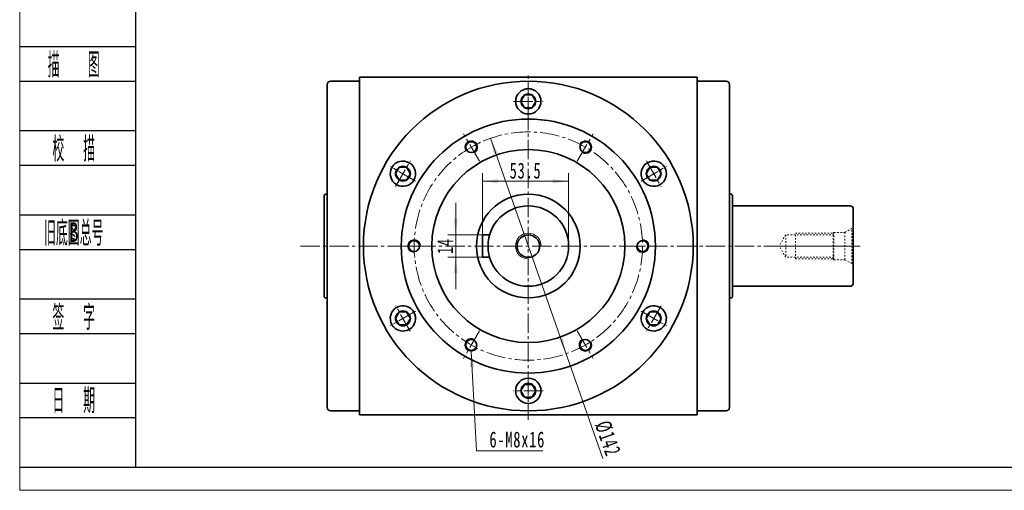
# Model space of a CAD drawing. Header units: millimetres. Extents: x 1655 to 2872, y 2085 to 2941.
# Tile 1 of 7: x 1661 to 2273, y 2085 to 2378. Entities that reach past the tile are written whole.
import ezdxf
from ezdxf.enums import TextEntityAlignment as Align

# ---------------------------------------------------------------- set-up
doc = ezdxf.new("R2010")
doc.units = ezdxf.units.MM
doc.set_wipeout_variables(frame=1)
doc.linetypes.add('点画线', pattern=[18, 12, -2, 2, -2])
doc.linetypes.add('虚线', pattern=[2, 1, -1])
doc.layers.get('0').update_dxf_attribs({"lineweight": 35})
doc.layers.add('2细线层', color=4, linetype='Continuous')
doc.layers.add('6文字层', color=3, linetype='Continuous')
for name, color, linetype, lineweight in [('中心线层', 1, '点画线', 18), ('图框_外框线', 7, 'Continuous', 18), ('尺寸线层', 3, 'Continuous', 18), ('粗实线层', 7, 'Continuous', 35)]:
    doc.layers.add(name, color=color, linetype=linetype, lineweight=lineweight)
doc.styles.add('PC_TEXTSTYLE', font='ISOCP.SHX', dxfattribs={"width": 0.707, "bigfont": 'GBCBIG.SHX'})
doc.styles.add('标准', font='txt', dxfattribs={"width": 0.667})
doc.dimstyles.new('a4-1-1.5', dxfattribs={"dimtxt": 4.5, "dimasz": 4.5, "dimexe": 2.25, "dimexo": 0, "dimgap": 0.75, "dimtad": 1, "dimdec": 3, "dimdsep": 46, "dimtxsty": '标准', "dimblk": '_CAXARROW', "dimcen": 0, "dimdle": 9, "dimazin": 2, "dimtfac": 0.707107, "dimtdec": 3, "dimtix": 1, "dimtmove": 2, "dimatfit": 3, "dimfxl": 0, "dimfrac": 2, "dimtolj": 1, "dimarcsym": 0})

# ---------------------------------------------------------------- blocks, each defined once
blk = doc.blocks.new('m16螺纹中心孔_3')
at = {"layer": '中心线层', "linetype": '点画线', "lineweight": 18}
blk.add_line((49.71, 0), (-4.25, 0), dxfattribs=at)
at = {"layer": '粗实线层', "color": 6, "linetype": '虚线', "lineweight": 18}
for p, q in [((0, -12.65), (0, 12.65)), ((0, 12.65), (0.99, 10.93)), ((5.2, 8.5), (0.99, 10.93)), ((0.99, -10.93), (0.99, 10.93)), ((12, 8.5), (5.2, 8.5)), ((5.2, -8.5), (5.2, 8.5)), ((12.5, 8), (12, 8.5)), ((12, -8.5), (12, 8.5)), ((12, 7), (42, 7)), ((36, 8), (12.5, 8)), ((12.5, -8), (12.5, 8)), ((36, -8), (36, 8)), ((42, 7), (46.04, 0)), ((42, 7), (42, -7)), ((42, -7), (46.04, 0)), ((0, -12.65), (0.99, -10.93)), ((5.2, -8.5), (0.99, -10.93)), ((12, -8.5), (5.2, -8.5)), ((12, -7), (42, -7)), ((12.5, -8), (12, -8.5)), ((36, -8), (12.5, -8))]:
    blk.add_line(p, q, dxfattribs=at)
blk = doc.blocks.new('*X46')
at = {"layer": '中心线层', "linetype": '点画线', "lineweight": 18}
for p, q in [((0, -9.12), (0, 9.12)), ((-9.12, 0), (9.12, 0))]:
    blk.add_line(p, q, dxfattribs=at)
at = {"layer": '粗实线层'}
for p, q in [((-4.62, 0), (-2.31, 4)), ((-4.62, 0), (-2.31, -4)), ((-2.31, 4), (2.31, 4)), ((4.62, 0), (2.31, 4)), ((4.62, 0), (2.31, 4)), ((4.62, 0), (2.31, -4)), ((-2.31, -4), (2.31, -4))]:
    blk.add_line(p, q, dxfattribs=at)
blk.add_circle((0, 0), 4.62, dxfattribs=at)
for start, end in [(0, 180), (180, 360)]:
    blk.add_arc((0, 0), 7.87, start, end, dxfattribs=at)
blk = doc.blocks.new('*X47')
at = {"layer": '尺寸线层', "linetype": 'Continuous'}
for points in [[(1932.21, 2243.93), (1933.45, 2253.83), (1930.97, 2253.83)], [(1932.21, 2229.93), (1933.45, 2220.03), (1930.97, 2220.03)]]:
    blk.add_hatch(color=0, dxfattribs=at).paths.add_polyline_path(points, flags=0)
at = {"layer": '尺寸线层', "color": 0, "linetype": 'Continuous'}
for p, q in [((1932.21, 2263.73), (1932.21, 2210.13)), ((1948.88, 2243.93), (1927.26, 2243.93)), ((1948.88, 2229.93), (1927.26, 2229.93))]:
    blk.add_line(p, q, dxfattribs=at)
at = {"layer": '尺寸线层', "color": 0, "insert": (1925.66, 2236.93), "char_height": 9.9, "width": 19.8, "attachment_point": 5, "rotation": 90, "line_spacing_factor": 1.15057, "style": '标准'}
blk.add_mtext('\\T1.1;14', dxfattribs=at)
blk = doc.blocks.new('_CAXARROW')
blk.add_hatch(color=0).paths.add_polyline_path([(0, 0), (-1, 0.125), (-1, -0.125)], flags=0)
blk = doc.blocks.new('*X48')
at = {"layer": '尺寸线层', "linetype": 'Continuous'}
for points in [[(1948.88, 2277.23), (1958.78, 2278.47), (1958.78, 2275.99)], [(2002.38, 2277.23), (1992.48, 2278.47), (1992.48, 2275.99)]]:
    blk.add_hatch(color=0, dxfattribs=at).paths.add_polyline_path(points, flags=0)
at = {"layer": '尺寸线层', "color": 0, "linetype": 'Continuous'}
for p, q in [((1948.88, 2243.93), (1948.88, 2282.18)), ((1948.88, 2277.23), (2002.38, 2277.23)), ((2002.38, 2236.93), (2002.38, 2282.18))]:
    blk.add_line(p, q, dxfattribs=at)
at = {"layer": '尺寸线层', "color": 0, "insert": (1975.63, 2283.78), "char_height": 9.9, "width": 35.9362, "attachment_point": 5, "line_spacing_factor": 1.15057, "style": '标准'}
blk.add_mtext('\\T1.1;53.5', dxfattribs=at)
blk = doc.blocks.new('*X49')
at = {"layer": '尺寸线层', "linetype": 'Continuous'}
blk.add_hatch(color=0, dxfattribs=at).paths.add_polyline_path([(-6.37, 61.9), (-4.59, 52.08), (-7.07, 51.95)], flags=0)
at = {"layer": '尺寸线层', "color": 0, "linetype": 'Continuous'}
blk.add_line((-6.37, 61.9), (-3, 0), dxfattribs=at)
at = {"layer": '尺寸线层', "color": 0}
for p, q in [((-3, 0), (0, 0)), ((0, 0), (38.07, 0)), ((0, 0), (0, 0))]:
    blk.add_line(p, q, dxfattribs=at)
at = {"layer": '尺寸线层', "color": 0, "insert": (4.95, 1.98), "char_height": 9.9, "width": 66.2329, "attachment_point": 7, "line_spacing_factor": 1.15057, "style": '标准'}
blk.add_mtext('\\T1.1;6-M8x16', dxfattribs=at)
blk = doc.blocks.new('*X50')
at = {"layer": '尺寸线层', "linetype": 'Continuous'}
for points in [[(1953.88, 2303.93), (1955.99, 2294.17), (1958.33, 2294.99)], [(2000.87, 2169.93), (1996.43, 2178.86), (1998.77, 2179.68)]]:
    blk.add_hatch(color=0, dxfattribs=at).paths.add_polyline_path(points, flags=0)
at = {"layer": '尺寸线层', "color": 0, "linetype": 'Continuous'}
blk.add_line((2023.68, 2104.88), (1953.88, 2303.93), dxfattribs=at)
at = {"layer": '尺寸线层', "color": 0, "insert": (2026.75, 2117.26), "char_height": 9.9, "width": 42.6466, "attachment_point": 5, "rotation": 289.32486, "line_spacing_factor": 1.15057, "style": '标准'}
blk.add_mtext('\\T1.1;%%C142', dxfattribs=at)

msp = doc.modelspace()

# ---------------------------------------------------------------- linework, layer by layer
at = {"layer": '2细线层'}
for p, q in [((1661.2046, 2361.0212), (1733.2538, 2361.0212)), ((1661.2046, 2339.4787), (1733.2538, 2339.4787)), ((1661.2046, 2308.7037), (1733.2538, 2308.7037)), ((1661.2046, 2287.1612), (1733.2538, 2287.1612)), ((1661.2046, 2256.3862), (1733.2538, 2256.3862)), ((1661.2046, 2234.8437), (1733.2538, 2234.8437)), ((1661.2046, 2204.0687), (1733.2538, 2204.0687)), ((1661.2046, 2182.5263), (1733.2538, 2182.5263)), ((1661.2046, 2151.7513), (1733.2538, 2151.7513)), ((1661.2046, 2130.2088), (1733.2538, 2130.2088)), ((1661.2046, 2099.4338), (1733.2538, 2099.4338))]:
    msp.add_line(p, q, dxfattribs=at)
at = {"layer": '中心线层'}
for p, q in [((1977.3778, 2128.9256), (1977.3778, 2344.9256)), ((1946.9461, 2289.6349), (1937.0536, 2306.7692)), ((2007.8096, 2289.6349), (2017.7021, 2306.7692)), ((1835.8191, 2236.9256), (2183.6278, 2236.9256)), ((1916.5144, 2236.9256), (1896.7293, 2236.9256)), ((2038.2413, 2236.9256), (2058.0263, 2236.9256)), ((1946.9461, 2184.2163), (1937.0536, 2167.0819)), ((2007.8096, 2184.2163), (2017.7021, 2167.0819))]:
    msp.add_line(p, q, dxfattribs=at)
at = {"layer": '粗实线层'}
for p, q in [((1872.3778, 2339.4256), (1854.3778, 2339.4256)), ((1872.3778, 2131.9256), (1872.3778, 2341.9256)), ((1872.3778, 2341.9256), (2082.3778, 2341.9256)), ((2082.3778, 2131.9256), (2082.3778, 2341.9256)), ((2082.3778, 2339.4256), (2100.3778, 2339.4256)), ((1852.3778, 2337.4256), (1852.3778, 2136.4256)), ((2102.3778, 2337.4256), (2102.3778, 2136.4256)), ((1850.3778, 2205.6756), (1850.3778, 2268.1756)), ((1852.3778, 2269.1756), (1851.3778, 2269.1756)), ((2102.3778, 2269.1756), (2103.3778, 2269.1756)), ((2104.3778, 2205.6756), (2104.3778, 2268.1756)), ((2177.3778, 2261.9256), (2104.3778, 2261.9256)), ((2179.3778, 2259.9256), (2179.3778, 2213.9256)), ((1948.8778, 2243.9256), (1948.8778, 2229.9256)), ((1948.8778, 2243.9256), (1953.3778, 2243.9256)), ((1948.8778, 2229.9256), (1953.3778, 2229.9256)), ((2177.3778, 2211.9256), (2104.3778, 2211.9256)), ((1852.3778, 2204.6756), (1851.3778, 2204.6756)), ((2102.3778, 2204.6756), (2103.3778, 2204.6756)), ((1872.3778, 2134.4256), (1854.3778, 2134.4256)), ((2082.3778, 2131.9256), (1872.3778, 2131.9256)), ((2082.3778, 2134.4256), (2100.3778, 2134.4256))]:
    msp.add_line(p, q, dxfattribs=at)
for centre, radius in [((1977.3778, 2236.9256), 102.5), ((1977.3778, 2236.9256), 79), ((1941.8778, 2298.4134), 3.4), ((2012.8778, 2298.4134), 3.4), ((1977.3778, 2236.9256), 60), ((1977.3778, 2236.9256), 32.25), ((1977.3778, 2236.9256), 25), ((1906.3778, 2236.9256), 3.4), ((1977.3778, 2236.9256), 7), ((2048.3778, 2236.9256), 3.4), ((1941.8778, 2175.4378), 3.4), ((2012.8778, 2175.4378), 3.4)]:
    msp.add_circle(centre, radius, dxfattribs=at)
for centre, radius, start, end in [((1854.3778, 2337.4256), 2, 90, 180), ((2100.3778, 2337.4256), 2, 0, 90), ((1851.3778, 2268.1756), 1, 90.0000003, 180), ((2103.3778, 2268.1756), 1, 0, 89.9999997), ((2177.3778, 2259.9256), 2, 0, 90), ((2177.3778, 2213.9256), 2, 270, 0), ((1851.3778, 2205.6756), 1, 180, 269.9999997), ((2103.3778, 2205.6756), 1, 270.0000003, 0), ((1854.3778, 2136.4256), 2, 180, 270), ((2100.3778, 2136.4256), 2, 270, 0)]:
    msp.add_arc(centre, radius, start, end, dxfattribs=at)
at = {"layer": '粗实线层', "lineweight": 18}
for centre, radius, start, end in [((1941.8778, 2298.4134), 4, 300, 212.010791), ((2012.8778, 2298.4134), 4, 240, 152.010791), ((1906.3778, 2236.9256), 4, 0, 272.010791), ((1977.3778, 2236.9256), 8, 0, 270), ((2048.3778, 2236.9256), 4, 180, 92.010791), ((1941.8778, 2175.4378), 4, 60, 332.010791), ((2012.8778, 2175.4378), 4, 120, 32.010791)]:
    msp.add_arc(centre, radius, start, end, dxfattribs=at)

# ---------------------------------------------------------------- block references
at = {"layer": '粗实线层', "xscale": -0.9999999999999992, "rotation": 360}
msp.add_blockref('m16螺纹中心孔_3', (2179.3778, 2236.9256), dxfattribs=at)

# ---------------------------------------------------------------- texts
at = {"layer": '6文字层', "color": 3, "style": 'PC_TEXTSTYLE'}
for s, width, p in [('描   图', 0.6667, (1694.785, 2350.2499)), ('校  描', 0.667, (1694.785, 2297.9324)), ('旧底图总号', 0.667, (1694.785, 2245.615)), ('签  字', 0.667, (1694.785, 2193.2975)), ('日  期', 0.667, (1694.8042, 2141.2872))]:
    msp.add_text(s, height=15.38749, dxfattribs=dict(at, width=width)).set_placement(p, align=Align.MIDDLE)
at = {"layer": '6文字层', "width": 0.707}
msp.add_text('B', height=12.31, dxfattribs=at).set_placement((1694.785, 2245.615), align=Align.MIDDLE)

# ---------------------------------------------------------------- dimensions: what is measured, and where the dimension line sits
at = {"layer": '尺寸线层'}
dim = msp.add_linear_dim(base=(2002.3778, 2277.2293), p1=(1948.8778, 2243.9256), p2=(2002.3778, 2236.9256), dimstyle='a4-1-1.5', override={"dimsah": 1, "dimtfill": 1, "dimtzin": 8}, dxfattribs=at)
dim.commit()
dim.dimension.update_dxf_attribs({"geometry": '*X48', "text_midpoint": (1975.6278, 2283.7758)})
dim = msp.add_linear_dim(base=(1932.2086, 2229.9256), p1=(1948.8778, 2243.9256), p2=(1948.8778, 2229.9256), angle=270, dimstyle='a4-1-1.5', override={"dimsah": 1, "dimtfill": 1, "dimtzin": 8}, dxfattribs=at)
dim.commit()
dim.dimension.update_dxf_attribs({"geometry": '*X47', "text_midpoint": (1925.6621, 2236.9256)})

# ---------------------------------------------------------------- next in the draw order: wipeouts: each hides what was drawn before it
for points in [[(1985.2428, 2326.9256), (1985.2427, 2326.9658), (1985.2424, 2327.0061), (1985.2419, 2327.0463), (1985.2412, 2327.0865), (1985.2403, 2327.1268), (1985.2391, 2327.167), (1985.2378, 2327.2072), (1985.2362, 2327.2474), (1985.2345, 2327.2877), (1985.2325, 2327.3279), (1985.2304, 2327.368), (1985.228, 2327.4082), (1985.2254, 2327.4484), (1985.2227, 2327.4885), (1985.2197, 2327.5287), (1985.2165, 2327.5688), (1985.2131, 2327.6089), (1985.2095, 2327.649), (1985.2057, 2327.689), (1985.2017, 2327.7291), (1985.1975, 2327.7691), (1985.193, 2327.8091), (1985.1884, 2327.8491), (1985.1836, 2327.8891), (1985.1786, 2327.929), (1985.1733, 2327.9689), (1985.1679, 2328.0088), (1985.1622, 2328.0486), (1985.1564, 2328.0884), (1985.1503, 2328.1282), (1985.1503, 2328.1282), (1985.0849, 2328.4939), (1985.0022, 2328.8562), (1984.9025, 2329.2141), (1984.7861, 2329.5669), (1984.6531, 2329.9138), (1984.5038, 2330.254), (1984.3387, 2330.5868), (1984.158, 2330.9115), (1983.9622, 2331.2272), (1983.7517, 2331.5334), (1983.527, 2331.8292), (1983.2886, 2332.1142), (1983.0369, 2332.3875), (1982.7727, 2332.6487), (1982.4964, 2332.897), (1982.2087, 2333.1321), (1981.9102, 2333.3533), (1981.6016, 2333.5602), (1981.2835, 2333.7523), (1980.9568, 2333.9291), (1980.6221, 2334.0903), (1980.2801, 2334.2355), (1979.9316, 2334.3644), (1979.5775, 2334.4767), (1979.2184, 2334.5722), (1978.8553, 2334.6506), (1978.4888, 2334.7117), (1978.1199, 2334.7555), (1977.7493, 2334.7818), (1977.3778, 2334.7906), (1977.3778, 2334.7906), (1977.0064, 2334.7818), (1976.6358, 2334.7555), (1976.2669, 2334.7117), (1975.9004, 2334.6506), (1975.5372, 2334.5722), (1975.1782, 2334.4767), (1974.824, 2334.3644), (1974.4756, 2334.2355), (1974.1336, 2334.0903), (1973.7989, 2333.9291), (1973.4721, 2333.7523), (1973.1541, 2333.5602), (1972.8455, 2333.3533), (1972.547, 2333.1321), (1972.2593, 2332.897), (1971.983, 2332.6487), (1971.7187, 2332.3875), (1971.4671, 2332.1142), (1971.2287, 2331.8292), (1971.0039, 2331.5334), (1970.7934, 2331.2272), (1970.5976, 2330.9115), (1970.417, 2330.5868), (1970.2518, 2330.254), (1970.1026, 2329.9138), (1969.9696, 2329.5669), (1969.8531, 2329.2141), (1969.7535, 2328.8562), (1969.6708, 2328.4939), (1969.6053, 2328.1282), (1969.6053, 2328.1282), (1969.5993, 2328.0884), (1969.5934, 2328.0486), (1969.5878, 2328.0088), (1969.5823, 2327.9689), (1969.5771, 2327.929), (1969.5721, 2327.8891), (1969.5672, 2327.8491), (1969.5626, 2327.8091), (1969.5582, 2327.7691), (1969.554, 2327.7291), (1969.55, 2327.689), (1969.5462, 2327.649), (1969.5426, 2327.6089), (1969.5392, 2327.5688), (1969.536, 2327.5287), (1969.533, 2327.4885), (1969.5302, 2327.4484), (1969.5277, 2327.4082), (1969.5253, 2327.368), (1969.5231, 2327.3279), (1969.5212, 2327.2877), (1969.5194, 2327.2474), (1969.5179, 2327.2072), (1969.5165, 2327.167), (1969.5154, 2327.1268), (1969.5145, 2327.0865), (1969.5138, 2327.0463), (1969.5132, 2327.0061), (1969.5129, 2326.9658), (1969.5128, 2326.9256), (1969.5128, 2326.9256), (1969.5236, 2326.5139), (1969.5559, 2326.1035), (1969.6097, 2325.6952), (1969.6847, 2325.2903), (1969.7808, 2324.89), (1969.8978, 2324.4951), (1970.0352, 2324.107), (1970.1928, 2323.7266), (1970.3701, 2323.3549), (1970.5665, 2322.9931), (1970.7817, 2322.642), (1971.0149, 2322.3026), (1971.2656, 2321.976), (1971.533, 2321.6629), (1971.8164, 2321.3642), (1972.1151, 2321.0807), (1972.4282, 2320.8133), (1972.7549, 2320.5626), (1973.0942, 2320.3294), (1973.4453, 2320.1143), (1973.8072, 2319.9178), (1974.1788, 2319.7405), (1974.5593, 2319.583), (1974.9474, 2319.4455), (1975.3422, 2319.3286), (1975.7426, 2319.2324), (1976.1475, 2319.1574), (1976.5557, 2319.1037), (1976.9662, 2319.0713), (1977.3778, 2319.0606), (1977.3778, 2319.0606), (1977.7895, 2319.0713), (1978.1999, 2319.1037), (1978.6082, 2319.1574), (1979.0131, 2319.2324), (1979.4134, 2319.3286), (1979.8082, 2319.4455), (1980.1964, 2319.583), (1980.5768, 2319.7405), (1980.9485, 2319.9178), (1981.3103, 2320.1143), (1981.6614, 2320.3294), (1982.0008, 2320.5626), (1982.3274, 2320.8133), (1982.6405, 2321.0807), (1982.9392, 2321.3642), (1983.2227, 2321.6629), (1983.4901, 2321.976), (1983.7407, 2322.3026), (1983.974, 2322.642), (1984.1891, 2322.9931), (1984.3856, 2323.3549), (1984.5629, 2323.7266), (1984.7204, 2324.107), (1984.8579, 2324.4951), (1984.9748, 2324.89), (1985.071, 2325.2903), (1985.146, 2325.6952), (1985.1997, 2326.1035), (1985.2321, 2326.5139)], [(1903.368, 2288.7369), (1903.3331, 2288.7569), (1903.2981, 2288.7767), (1903.263, 2288.7964), (1903.2278, 2288.8159), (1903.1925, 2288.8352), (1903.1571, 2288.8544), (1903.1216, 2288.8733), (1903.086, 2288.8921), (1903.0503, 2288.9107), (1903.0145, 2288.9291), (1902.9786, 2288.9473), (1902.9426, 2288.9653), (1902.9066, 2288.9832), (1902.8704, 2289.0009), (1902.8342, 2289.0184), (1902.7978, 2289.0357), (1902.7614, 2289.0528), (1902.7249, 2289.0697), (1902.6883, 2289.0864), (1902.6516, 2289.103), (1902.6148, 2289.1193), (1902.578, 2289.1355), (1902.541, 2289.1515), (1902.504, 2289.1673), (1902.4669, 2289.1829), (1902.4297, 2289.1983), (1902.3925, 2289.2135), (1902.3552, 2289.2286), (1902.3178, 2289.2434), (1902.2803, 2289.2581), (1902.2803, 2289.2581), (1901.9308, 2289.3842), (1901.5758, 2289.4938), (1901.216, 2289.5864), (1900.8522, 2289.6619), (1900.4853, 2289.7202), (1900.116, 2289.7611), (1899.7452, 2289.7845), (1899.3737, 2289.7903), (1899.0024, 2289.7786), (1898.632, 2289.7494), (1898.2634, 2289.7027), (1897.8975, 2289.6387), (1897.5349, 2289.5575), (1897.1766, 2289.4592), (1896.8234, 2289.3441), (1896.4759, 2289.2125), (1896.1351, 2289.0646), (1895.8017, 2288.9007), (1895.4763, 2288.7214), (1895.1598, 2288.5268), (1894.8528, 2288.3175), (1894.5561, 2288.094), (1894.2702, 2287.8566), (1893.9959, 2287.6061), (1893.7337, 2287.3429), (1893.4842, 2287.0676), (1893.248, 2286.7808), (1893.0256, 2286.4831), (1892.8176, 2286.1753), (1892.6243, 2285.8581), (1892.6243, 2285.8581), (1892.4461, 2285.532), (1892.2836, 2285.1979), (1892.1371, 2284.8565), (1892.0068, 2284.5086), (1891.8931, 2284.1549), (1891.7962, 2283.7962), (1891.7164, 2283.4333), (1891.6538, 2283.0671), (1891.6086, 2282.6983), (1891.5808, 2282.3279), (1891.5706, 2281.9565), (1891.5779, 2281.585), (1891.6028, 2281.2143), (1891.6451, 2280.8452), (1891.7048, 2280.4785), (1891.7818, 2280.115), (1891.8758, 2279.7556), (1891.9867, 2279.401), (1892.1143, 2279.0521), (1892.2581, 2278.7095), (1892.418, 2278.3741), (1892.5936, 2278.0467), (1892.7844, 2277.7279), (1892.99, 2277.4185), (1893.2101, 2277.1191), (1893.444, 2276.8305), (1893.6913, 2276.5532), (1893.9514, 2276.288), (1894.2238, 2276.0353), (1894.5078, 2275.7957), (1894.5078, 2275.7957), (1894.5392, 2275.7706), (1894.5708, 2275.7456), (1894.6024, 2275.7208), (1894.6343, 2275.6961), (1894.6662, 2275.6716), (1894.6983, 2275.6473), (1894.7304, 2275.6232), (1894.7628, 2275.5992), (1894.7952, 2275.5753), (1894.8278, 2275.5517), (1894.8604, 2275.5282), (1894.8932, 2275.5049), (1894.9261, 2275.4817), (1894.9592, 2275.4587), (1894.9923, 2275.4359), (1895.0256, 2275.4132), (1895.059, 2275.3908), (1895.0925, 2275.3684), (1895.1261, 2275.3463), (1895.1598, 2275.3243), (1895.1936, 2275.3025), (1895.2276, 2275.2809), (1895.2616, 2275.2595), (1895.2958, 2275.2382), (1895.3301, 2275.2171), (1895.3645, 2275.1962), (1895.3989, 2275.1754), (1895.4335, 2275.1549), (1895.4682, 2275.1345), (1895.503, 2275.1143), (1895.503, 2275.1143), (1895.8649, 2274.9178), (1896.2366, 2274.7405), (1896.617, 2274.583), (1897.0051, 2274.4455), (1897.3999, 2274.3286), (1897.8003, 2274.2324), (1898.2052, 2274.1574), (1898.6134, 2274.1037), (1899.0239, 2274.0713), (1899.4355, 2274.0606), (1899.8472, 2274.0713), (1900.2577, 2274.1037), (1900.6659, 2274.1574), (1901.0708, 2274.2324), (1901.4712, 2274.3286), (1901.866, 2274.4455), (1902.2541, 2274.583), (1902.6345, 2274.7405), (1903.0062, 2274.9178), (1903.368, 2275.1143), (1903.7191, 2275.3294), (1904.0585, 2275.5626), (1904.3851, 2275.8133), (1904.6983, 2276.0807), (1904.9969, 2276.3642), (1905.2804, 2276.6629), (1905.5478, 2276.976), (1905.7985, 2277.3026), (1906.0317, 2277.642), (1906.2468, 2277.9931), (1906.2468, 2277.9931), (1906.4433, 2278.3549), (1906.6206, 2278.7266), (1906.7782, 2279.107), (1906.9156, 2279.4951), (1907.0325, 2279.89), (1907.1287, 2280.2903), (1907.2037, 2280.6952), (1907.2575, 2281.1035), (1907.2898, 2281.5139), (1907.3005, 2281.9256), (1907.2898, 2282.3372), (1907.2575, 2282.7477), (1907.2037, 2283.1559), (1907.1287, 2283.5608), (1907.0325, 2283.9612), (1906.9156, 2284.356), (1906.7782, 2284.7441), (1906.6206, 2285.1246), (1906.4433, 2285.4962), (1906.2468, 2285.8581), (1906.0317, 2286.2092), (1905.7985, 2286.5485), (1905.5478, 2286.8752), (1905.2804, 2287.1883), (1904.9969, 2287.487), (1904.6983, 2287.7704), (1904.3851, 2288.0378), (1904.0585, 2288.2885), (1903.7191, 2288.5217)], [(2059.2526, 2275.1143), (2059.2874, 2275.1345), (2059.3221, 2275.1549), (2059.3567, 2275.1754), (2059.3912, 2275.1962), (2059.4256, 2275.2171), (2059.4599, 2275.2382), (2059.494, 2275.2595), (2059.5281, 2275.2809), (2059.562, 2275.3025), (2059.5959, 2275.3243), (2059.6296, 2275.3463), (2059.6632, 2275.3684), (2059.6967, 2275.3908), (2059.7301, 2275.4132), (2059.7633, 2275.4359), (2059.7965, 2275.4587), (2059.8295, 2275.4817), (2059.8624, 2275.5049), (2059.8952, 2275.5282), (2059.9279, 2275.5517), (2059.9605, 2275.5753), (2059.9929, 2275.5992), (2060.0252, 2275.6232), (2060.0574, 2275.6473), (2060.0895, 2275.6716), (2060.1214, 2275.6961), (2060.1532, 2275.7208), (2060.1849, 2275.7456), (2060.2165, 2275.7706), (2060.2479, 2275.7957), (2060.2479, 2275.7957), (2060.5319, 2276.0353), (2060.8042, 2276.288), (2061.0644, 2276.5532), (2061.3117, 2276.8305), (2061.5456, 2277.1191), (2061.7656, 2277.4185), (2061.9713, 2277.7279), (2062.1621, 2278.0467), (2062.3376, 2278.3741), (2062.4975, 2278.7095), (2062.6414, 2279.0521), (2062.7689, 2279.401), (2062.8798, 2279.7556), (2062.9739, 2280.115), (2063.0508, 2280.4785), (2063.1106, 2280.8452), (2063.1529, 2281.2143), (2063.1777, 2281.585), (2063.1851, 2281.9565), (2063.1748, 2282.3279), (2063.1471, 2282.6983), (2063.1018, 2283.0671), (2063.0392, 2283.4333), (2062.9594, 2283.7962), (2062.8626, 2284.1549), (2062.7489, 2284.5086), (2062.6186, 2284.8565), (2062.472, 2285.1979), (2062.3095, 2285.532), (2062.1314, 2285.8581), (2062.1314, 2285.8581), (2061.9381, 2286.1753), (2061.73, 2286.4831), (2061.5076, 2286.7808), (2061.2714, 2287.0676), (2061.022, 2287.3429), (2060.7598, 2287.6061), (2060.4854, 2287.8566), (2060.1996, 2288.094), (2059.9028, 2288.3175), (2059.5959, 2288.5268), (2059.2793, 2288.7214), (2058.954, 2288.9007), (2058.6205, 2289.0646), (2058.2797, 2289.2125), (2057.9323, 2289.3441), (2057.579, 2289.4592), (2057.2207, 2289.5575), (2056.8582, 2289.6387), (2056.4922, 2289.7027), (2056.1236, 2289.7494), (2055.7533, 2289.7786), (2055.3819, 2289.7903), (2055.0104, 2289.7845), (2054.6396, 2289.7611), (2054.2704, 2289.7202), (2053.9034, 2289.6619), (2053.5397, 2289.5864), (2053.1799, 2289.4938), (2052.8248, 2289.3842), (2052.4754, 2289.2581), (2052.4754, 2289.2581), (2052.4379, 2289.2434), (2052.4005, 2289.2286), (2052.3632, 2289.2135), (2052.3259, 2289.1983), (2052.2887, 2289.1829), (2052.2516, 2289.1673), (2052.2146, 2289.1515), (2052.1777, 2289.1355), (2052.1408, 2289.1193), (2052.1041, 2289.103), (2052.0674, 2289.0864), (2052.0308, 2289.0697), (2051.9943, 2289.0528), (2051.9578, 2289.0357), (2051.9215, 2289.0184), (2051.8852, 2289.0009), (2051.8491, 2288.9832), (2051.813, 2288.9653), (2051.777, 2288.9473), (2051.7412, 2288.9291), (2051.7054, 2288.9107), (2051.6697, 2288.8921), (2051.6341, 2288.8733), (2051.5986, 2288.8544), (2051.5632, 2288.8352), (2051.5278, 2288.8159), (2051.4926, 2288.7964), (2051.4575, 2288.7767), (2051.4225, 2288.7569), (2051.3876, 2288.7369), (2051.3876, 2288.7369), (2051.0365, 2288.5217), (2050.6972, 2288.2885), (2050.3705, 2288.0378), (2050.0574, 2287.7704), (2049.7587, 2287.487), (2049.4753, 2287.1883), (2049.2079, 2286.8752), (2048.9572, 2286.5485), (2048.724, 2286.2092), (2048.5088, 2285.8581), (2048.3123, 2285.4962), (2048.1351, 2285.1246), (2047.9775, 2284.7441), (2047.8401, 2284.356), (2047.7231, 2283.9612), (2047.627, 2283.5608), (2047.5519, 2283.1559), (2047.4982, 2282.7477), (2047.4659, 2282.3372), (2047.4551, 2281.9256), (2047.4659, 2281.5139), (2047.4982, 2281.1035), (2047.5519, 2280.6952), (2047.627, 2280.2903), (2047.7231, 2279.89), (2047.8401, 2279.4951), (2047.9775, 2279.107), (2048.1351, 2278.7266), (2048.3123, 2278.3549), (2048.5088, 2277.9931), (2048.5088, 2277.9931), (2048.724, 2277.642), (2048.9572, 2277.3026), (2049.2079, 2276.976), (2049.4753, 2276.6629), (2049.7587, 2276.3642), (2050.0574, 2276.0807), (2050.3705, 2275.8133), (2050.6972, 2275.5626), (2051.0365, 2275.3294), (2051.3876, 2275.1143), (2051.7495, 2274.9178), (2052.1211, 2274.7405), (2052.5016, 2274.583), (2052.8897, 2274.4455), (2053.2845, 2274.3286), (2053.6849, 2274.2324), (2054.0898, 2274.1574), (2054.498, 2274.1037), (2054.9085, 2274.0713), (2055.3201, 2274.0606), (2055.7317, 2274.0713), (2056.1422, 2274.1037), (2056.5505, 2274.1574), (2056.9553, 2274.2324), (2057.3557, 2274.3286), (2057.7505, 2274.4455), (2058.1387, 2274.583), (2058.5191, 2274.7405), (2058.8908, 2274.9178)], [(1895.503, 2198.7369), (1895.4682, 2198.7166), (1895.4335, 2198.6963), (1895.3989, 2198.6757), (1895.3645, 2198.6549), (1895.3301, 2198.634), (1895.2958, 2198.6129), (1895.2616, 2198.5917), (1895.2276, 2198.5702), (1895.1936, 2198.5486), (1895.1598, 2198.5268), (1895.1261, 2198.5048), (1895.0925, 2198.4827), (1895.059, 2198.4604), (1895.0256, 2198.4379), (1894.9923, 2198.4153), (1894.9592, 2198.3924), (1894.9261, 2198.3694), (1894.8932, 2198.3463), (1894.8604, 2198.323), (1894.8278, 2198.2995), (1894.7952, 2198.2758), (1894.7628, 2198.252), (1894.7304, 2198.228), (1894.6983, 2198.2038), (1894.6662, 2198.1795), (1894.6343, 2198.155), (1894.6024, 2198.1304), (1894.5708, 2198.1055), (1894.5392, 2198.0806), (1894.5078, 2198.0554), (1894.5078, 2198.0554), (1894.2238, 2197.8159), (1893.9514, 2197.5632), (1893.6913, 2197.2979), (1893.444, 2197.0206), (1893.2101, 2196.732), (1892.99, 2196.4326), (1892.7844, 2196.1232), (1892.5936, 2195.8044), (1892.418, 2195.477), (1892.2581, 2195.1416), (1892.1143, 2194.7991), (1891.9867, 2194.4501), (1891.8758, 2194.0955), (1891.7818, 2193.7361), (1891.7048, 2193.3726), (1891.6451, 2193.0059), (1891.6028, 2192.6368), (1891.5779, 2192.2661), (1891.5706, 2191.8947), (1891.5808, 2191.5233), (1891.6086, 2191.1528), (1891.6538, 2190.784), (1891.7164, 2190.4178), (1891.7962, 2190.055), (1891.8931, 2189.6963), (1892.0068, 2189.3426), (1892.1371, 2188.9946), (1892.2836, 2188.6532), (1892.4461, 2188.3191), (1892.6243, 2187.9931), (1892.6243, 2187.9931), (1892.8176, 2187.6758), (1893.0256, 2187.368), (1893.248, 2187.0704), (1893.4842, 2186.7836), (1893.7337, 2186.5083), (1893.9959, 2186.245), (1894.2702, 2185.9945), (1894.5561, 2185.7572), (1894.8528, 2185.5336), (1895.1598, 2185.3243), (1895.4763, 2185.1298), (1895.8017, 2184.9504), (1896.1351, 2184.7866), (1896.4759, 2184.6387), (1896.8234, 2184.507), (1897.1766, 2184.3919), (1897.5349, 2184.2937), (1897.8975, 2184.2124), (1898.2634, 2184.1484), (1898.632, 2184.1017), (1899.0024, 2184.0725), (1899.3737, 2184.0608), (1899.7452, 2184.0667), (1900.116, 2184.0901), (1900.4853, 2184.1309), (1900.8522, 2184.1892), (1901.216, 2184.2647), (1901.5758, 2184.3574), (1901.9308, 2184.4669), (1902.2803, 2184.5931), (1902.2803, 2184.5931), (1902.3178, 2184.6077), (1902.3552, 2184.6226), (1902.3925, 2184.6376), (1902.4297, 2184.6528), (1902.4669, 2184.6682), (1902.504, 2184.6838), (1902.541, 2184.6996), (1902.578, 2184.7156), (1902.6148, 2184.7318), (1902.6516, 2184.7482), (1902.6883, 2184.7647), (1902.7249, 2184.7814), (1902.7614, 2184.7984), (1902.7978, 2184.8155), (1902.8342, 2184.8328), (1902.8704, 2184.8503), (1902.9066, 2184.8679), (1902.9426, 2184.8858), (1902.9786, 2184.9038), (1903.0145, 2184.9221), (1903.0503, 2184.9405), (1903.086, 2184.959), (1903.1216, 2184.9778), (1903.1571, 2184.9968), (1903.1925, 2185.0159), (1903.2278, 2185.0352), (1903.263, 2185.0547), (1903.2981, 2185.0744), (1903.3331, 2185.0942), (1903.368, 2185.1143), (1903.368, 2185.1143), (1903.7191, 2185.3294), (1904.0585, 2185.5626), (1904.3851, 2185.8133), (1904.6983, 2186.0807), (1904.9969, 2186.3642), (1905.2804, 2186.6629), (1905.5478, 2186.976), (1905.7985, 2187.3026), (1906.0317, 2187.642), (1906.2468, 2187.9931), (1906.4433, 2188.3549), (1906.6206, 2188.7266), (1906.7782, 2189.107), (1906.9156, 2189.4951), (1907.0325, 2189.89), (1907.1287, 2190.2903), (1907.2037, 2190.6952), (1907.2575, 2191.1035), (1907.2898, 2191.5139), (1907.3005, 2191.9256), (1907.2898, 2192.3372), (1907.2575, 2192.7477), (1907.2037, 2193.1559), (1907.1287, 2193.5608), (1907.0325, 2193.9612), (1906.9156, 2194.356), (1906.7782, 2194.7441), (1906.6206, 2195.1246), (1906.4433, 2195.4962), (1906.2468, 2195.8581), (1906.2468, 2195.8581), (1906.0317, 2196.2092), (1905.7985, 2196.5485), (1905.5478, 2196.8752), (1905.2804, 2197.1883), (1904.9969, 2197.487), (1904.6983, 2197.7704), (1904.3851, 2198.0378), (1904.0585, 2198.2885), (1903.7191, 2198.5217), (1903.368, 2198.7369), (1903.0062, 2198.9333), (1902.6345, 2199.1106), (1902.2541, 2199.2682), (1901.866, 2199.4056), (1901.4712, 2199.5226), (1901.0708, 2199.6187), (1900.6659, 2199.6937), (1900.2577, 2199.7475), (1899.8472, 2199.7798), (1899.4355, 2199.7906), (1899.0239, 2199.7798), (1898.6134, 2199.7475), (1898.2052, 2199.6937), (1897.8003, 2199.6187), (1897.3999, 2199.5226), (1897.0051, 2199.4056), (1896.617, 2199.2682), (1896.2366, 2199.1106), (1895.8649, 2198.9333)], [(2051.3876, 2185.1143), (2051.4225, 2185.0942), (2051.4575, 2185.0744), (2051.4926, 2185.0547), (2051.5278, 2185.0352), (2051.5632, 2185.0159), (2051.5986, 2184.9968), (2051.6341, 2184.9778), (2051.6697, 2184.959), (2051.7054, 2184.9405), (2051.7412, 2184.9221), (2051.777, 2184.9038), (2051.813, 2184.8858), (2051.8491, 2184.8679), (2051.8852, 2184.8503), (2051.9215, 2184.8328), (2051.9578, 2184.8155), (2051.9943, 2184.7984), (2052.0308, 2184.7814), (2052.0674, 2184.7647), (2052.1041, 2184.7482), (2052.1408, 2184.7318), (2052.1777, 2184.7156), (2052.2146, 2184.6996), (2052.2516, 2184.6838), (2052.2887, 2184.6682), (2052.3259, 2184.6528), (2052.3632, 2184.6376), (2052.4005, 2184.6226), (2052.4379, 2184.6077), (2052.4754, 2184.5931), (2052.4754, 2184.5931), (2052.8248, 2184.4669), (2053.1799, 2184.3574), (2053.5397, 2184.2647), (2053.9034, 2184.1892), (2054.2704, 2184.1309), (2054.6396, 2184.0901), (2055.0104, 2184.0667), (2055.3819, 2184.0608), (2055.7533, 2184.0725), (2056.1236, 2184.1017), (2056.4922, 2184.1484), (2056.8582, 2184.2124), (2057.2207, 2184.2937), (2057.579, 2184.3919), (2057.9323, 2184.507), (2058.2797, 2184.6387), (2058.6205, 2184.7866), (2058.954, 2184.9504), (2059.2793, 2185.1298), (2059.5959, 2185.3243), (2059.9028, 2185.5336), (2060.1996, 2185.7572), (2060.4854, 2185.9945), (2060.7598, 2186.245), (2061.022, 2186.5083), (2061.2714, 2186.7836), (2061.5076, 2187.0704), (2061.73, 2187.368), (2061.9381, 2187.6758), (2062.1314, 2187.9931), (2062.1314, 2187.9931), (2062.3095, 2188.3191), (2062.472, 2188.6532), (2062.6186, 2188.9946), (2062.7489, 2189.3426), (2062.8626, 2189.6963), (2062.9594, 2190.055), (2063.0392, 2190.4178), (2063.1018, 2190.784), (2063.1471, 2191.1528), (2063.1748, 2191.5233), (2063.1851, 2191.8947), (2063.1777, 2192.2661), (2063.1529, 2192.6368), (2063.1106, 2193.0059), (2063.0508, 2193.3726), (2062.9739, 2193.7361), (2062.8798, 2194.0955), (2062.7689, 2194.4501), (2062.6414, 2194.7991), (2062.4975, 2195.1416), (2062.3376, 2195.477), (2062.1621, 2195.8044), (2061.9713, 2196.1232), (2061.7656, 2196.4326), (2061.5456, 2196.732), (2061.3117, 2197.0206), (2061.0644, 2197.2979), (2060.8042, 2197.5632), (2060.5319, 2197.8159), (2060.2479, 2198.0554), (2060.2479, 2198.0554), (2060.2165, 2198.0806), (2060.1849, 2198.1055), (2060.1532, 2198.1304), (2060.1214, 2198.155), (2060.0895, 2198.1795), (2060.0574, 2198.2038), (2060.0252, 2198.228), (2059.9929, 2198.252), (2059.9605, 2198.2758), (2059.9279, 2198.2995), (2059.8952, 2198.323), (2059.8624, 2198.3463), (2059.8295, 2198.3694), (2059.7965, 2198.3924), (2059.7633, 2198.4153), (2059.7301, 2198.4379), (2059.6967, 2198.4604), (2059.6632, 2198.4827), (2059.6296, 2198.5048), (2059.5959, 2198.5268), (2059.562, 2198.5486), (2059.5281, 2198.5702), (2059.494, 2198.5917), (2059.4599, 2198.6129), (2059.4256, 2198.634), (2059.3912, 2198.6549), (2059.3567, 2198.6757), (2059.3221, 2198.6963), (2059.2874, 2198.7166), (2059.2526, 2198.7369), (2059.2526, 2198.7369), (2058.8908, 2198.9333), (2058.5191, 2199.1106), (2058.1387, 2199.2682), (2057.7505, 2199.4056), (2057.3557, 2199.5226), (2056.9553, 2199.6187), (2056.5505, 2199.6937), (2056.1422, 2199.7475), (2055.7317, 2199.7798), (2055.3201, 2199.7906), (2054.9085, 2199.7798), (2054.498, 2199.7475), (2054.0898, 2199.6937), (2053.6849, 2199.6187), (2053.2845, 2199.5226), (2052.8897, 2199.4056), (2052.5016, 2199.2682), (2052.1211, 2199.1106), (2051.7495, 2198.9333), (2051.3876, 2198.7369), (2051.0365, 2198.5217), (2050.6972, 2198.2885), (2050.3705, 2198.0378), (2050.0574, 2197.7704), (2049.7587, 2197.487), (2049.4753, 2197.1883), (2049.2079, 2196.8752), (2048.9572, 2196.5485), (2048.724, 2196.2092), (2048.5088, 2195.8581), (2048.5088, 2195.8581), (2048.3123, 2195.4962), (2048.1351, 2195.1246), (2047.9775, 2194.7441), (2047.8401, 2194.356), (2047.7231, 2193.9612), (2047.627, 2193.5608), (2047.5519, 2193.1559), (2047.4982, 2192.7477), (2047.4659, 2192.3372), (2047.4551, 2191.9256), (2047.4659, 2191.5139), (2047.4982, 2191.1035), (2047.5519, 2190.6952), (2047.627, 2190.2903), (2047.7231, 2189.89), (2047.8401, 2189.4951), (2047.9775, 2189.107), (2048.1351, 2188.7266), (2048.3123, 2188.3549), (2048.5088, 2187.9931), (2048.724, 2187.642), (2048.9572, 2187.3026), (2049.2079, 2186.976), (2049.4753, 2186.6629), (2049.7587, 2186.3642), (2050.0574, 2186.0807), (2050.3705, 2185.8133), (2050.6972, 2185.5626), (2051.0365, 2185.3294)], [(1969.5128, 2146.9256), (1969.5129, 2146.8853), (1969.5132, 2146.8451), (1969.5138, 2146.8048), (1969.5145, 2146.7646), (1969.5154, 2146.7244), (1969.5165, 2146.6841), (1969.5179, 2146.6439), (1969.5194, 2146.6037), (1969.5212, 2146.5635), (1969.5231, 2146.5233), (1969.5253, 2146.4831), (1969.5277, 2146.4429), (1969.5302, 2146.4028), (1969.533, 2146.3626), (1969.536, 2146.3225), (1969.5392, 2146.2823), (1969.5426, 2146.2422), (1969.5462, 2146.2022), (1969.55, 2146.1621), (1969.554, 2146.122), (1969.5582, 2146.082), (1969.5626, 2146.042), (1969.5672, 2146.002), (1969.5721, 2145.9621), (1969.5771, 2145.9222), (1969.5823, 2145.8823), (1969.5878, 2145.8424), (1969.5934, 2145.8025), (1969.5993, 2145.7627), (1969.6053, 2145.7229), (1969.6053, 2145.7229), (1969.6708, 2145.3572), (1969.7535, 2144.995), (1969.8531, 2144.6371), (1969.9696, 2144.2843), (1970.1026, 2143.9374), (1970.2518, 2143.5971), (1970.417, 2143.2643), (1970.5976, 2142.9397), (1970.7934, 2142.6239), (1971.0039, 2142.3178), (1971.2287, 2142.0219), (1971.4671, 2141.737), (1971.7187, 2141.4636), (1971.983, 2141.2025), (1972.2593, 2140.9541), (1972.547, 2140.719), (1972.8455, 2140.4978), (1973.1541, 2140.2909), (1973.4721, 2140.0989), (1973.7989, 2139.9221), (1974.1336, 2139.7608), (1974.4756, 2139.6156), (1974.824, 2139.4867), (1975.1782, 2139.3744), (1975.5372, 2139.279), (1975.9004, 2139.2006), (1976.2669, 2139.1394), (1976.6358, 2139.0956), (1977.0064, 2139.0693), (1977.3778, 2139.0606), (1977.3778, 2139.0606), (1977.7493, 2139.0693), (1978.1199, 2139.0956), (1978.4888, 2139.1394), (1978.8553, 2139.2006), (1979.2184, 2139.279), (1979.5775, 2139.3744), (1979.9316, 2139.4867), (1980.2801, 2139.6156), (1980.6221, 2139.7608), (1980.9568, 2139.9221), (1981.2835, 2140.0989), (1981.6016, 2140.2909), (1981.9102, 2140.4978), (1982.2087, 2140.719), (1982.4964, 2140.9541), (1982.7727, 2141.2025), (1983.0369, 2141.4636), (1983.2886, 2141.737), (1983.527, 2142.0219), (1983.7517, 2142.3178), (1983.9622, 2142.6239), (1984.158, 2142.9397), (1984.3387, 2143.2643), (1984.5038, 2143.5971), (1984.6531, 2143.9374), (1984.7861, 2144.2843), (1984.9025, 2144.6371), (1985.0022, 2144.995), (1985.0849, 2145.3572), (1985.1503, 2145.7229), (1985.1503, 2145.7229), (1985.1564, 2145.7627), (1985.1622, 2145.8025), (1985.1679, 2145.8424), (1985.1733, 2145.8823), (1985.1786, 2145.9222), (1985.1836, 2145.9621), (1985.1884, 2146.002), (1985.193, 2146.042), (1985.1975, 2146.082), (1985.2017, 2146.122), (1985.2057, 2146.1621), (1985.2095, 2146.2022), (1985.2131, 2146.2422), (1985.2165, 2146.2823), (1985.2197, 2146.3225), (1985.2227, 2146.3626), (1985.2254, 2146.4028), (1985.228, 2146.4429), (1985.2304, 2146.4831), (1985.2325, 2146.5233), (1985.2345, 2146.5635), (1985.2362, 2146.6037), (1985.2378, 2146.6439), (1985.2391, 2146.6841), (1985.2403, 2146.7244), (1985.2412, 2146.7646), (1985.2419, 2146.8048), (1985.2424, 2146.8451), (1985.2427, 2146.8853), (1985.2428, 2146.9256), (1985.2428, 2146.9256), (1985.2321, 2147.3372), (1985.1997, 2147.7477), (1985.146, 2148.1559), (1985.071, 2148.5608), (1984.9748, 2148.9612), (1984.8579, 2149.356), (1984.7204, 2149.7441), (1984.5629, 2150.1246), (1984.3856, 2150.4962), (1984.1891, 2150.8581), (1983.974, 2151.2092), (1983.7407, 2151.5485), (1983.4901, 2151.8752), (1983.2227, 2152.1883), (1982.9392, 2152.487), (1982.6405, 2152.7704), (1982.3274, 2153.0378), (1982.0008, 2153.2885), (1981.6614, 2153.5217), (1981.3103, 2153.7369), (1980.9485, 2153.9333), (1980.5768, 2154.1106), (1980.1964, 2154.2682), (1979.8082, 2154.4056), (1979.4134, 2154.5226), (1979.0131, 2154.6187), (1978.6082, 2154.6937), (1978.1999, 2154.7475), (1977.7895, 2154.7798), (1977.3778, 2154.7906), (1977.3778, 2154.7906), (1976.9662, 2154.7798), (1976.5557, 2154.7475), (1976.1475, 2154.6937), (1975.7426, 2154.6187), (1975.3422, 2154.5226), (1974.9474, 2154.4056), (1974.5593, 2154.2682), (1974.1788, 2154.1106), (1973.8072, 2153.9333), (1973.4453, 2153.7369), (1973.0942, 2153.5217), (1972.7549, 2153.2885), (1972.4282, 2153.0378), (1972.1151, 2152.7704), (1971.8164, 2152.487), (1971.533, 2152.1883), (1971.2656, 2151.8752), (1971.0149, 2151.5485), (1970.7817, 2151.2092), (1970.5665, 2150.8581), (1970.3701, 2150.4962), (1970.1928, 2150.1246), (1970.0352, 2149.7441), (1969.8978, 2149.356), (1969.7808, 2148.9612), (1969.6847, 2148.5608), (1969.6097, 2148.1559), (1969.5559, 2147.7477), (1969.5236, 2147.3372)]]:
    msp.add_wipeout(points).dxf.layer = '粗实线层'

# ---------------------------------------------------------------- next in the draw order: linework, layer by layer
at = {"layer": '中心线层'}
msp.add_circle((1977.3778, 2236.9256), 71, dxfattribs=at)
at = {"layer": '图框_外框线', "color": 3}
msp.add_lwpolyline([(1661.1938, 2085.0218), (2871.8017, 2085.0218), (2871.8017, 2941.0946), (1661.1938, 2941.0946)], close=True, dxfattribs=at)
at = {"layer": '图框_外框线', "color": 3, "lineweight": 25}
msp.add_lwpolyline([(1733.2538, 2099.4338), (2857.3897, 2099.4338), (2857.3897, 2926.6826), (1733.2538, 2926.6826)], close=True, dxfattribs=at)

# ---------------------------------------------------------------- next in the draw order: block references
at = {"layer": '尺寸线层'}
msp.add_blockref('*X49', (1948.2461, 2109.54), dxfattribs=at)
at = {"layer": '粗实线层'}
msp.add_blockref('*X46', (1977.3778, 2326.9256), dxfattribs=at)
for p, rotation in [((1899.4355, 2281.9256), 59.99999999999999), ((2055.3201, 2281.9256), 299.9999999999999), ((1899.4355, 2191.9256), 120), ((2055.3201, 2191.9256), 240), ((1977.3778, 2146.9256), 180)]:
    msp.add_blockref('*X46', p, dxfattribs=dict(at, rotation=rotation))

# ---------------------------------------------------------------- next in the draw order: dimensions: what is measured, and where the dimension line sits
at = {"layer": '尺寸线层'}
dim = msp.add_diameter_dim_2p(p1=(1953.8822, 2303.9252), p2=(2000.8734, 2169.9259), dimstyle='a4-1-1.5', override={"dimpost": '%%C<>', "dimsah": 1, "dimtfill": 1, "dimtzin": 8}, dxfattribs=at)
dim.commit()
dim.dimension.update_dxf_attribs({"geometry": '*X50', "text_midpoint": (2020.1544, 2114.9447), "dimtype": 163})

doc.saveas('drawing.dxf')
